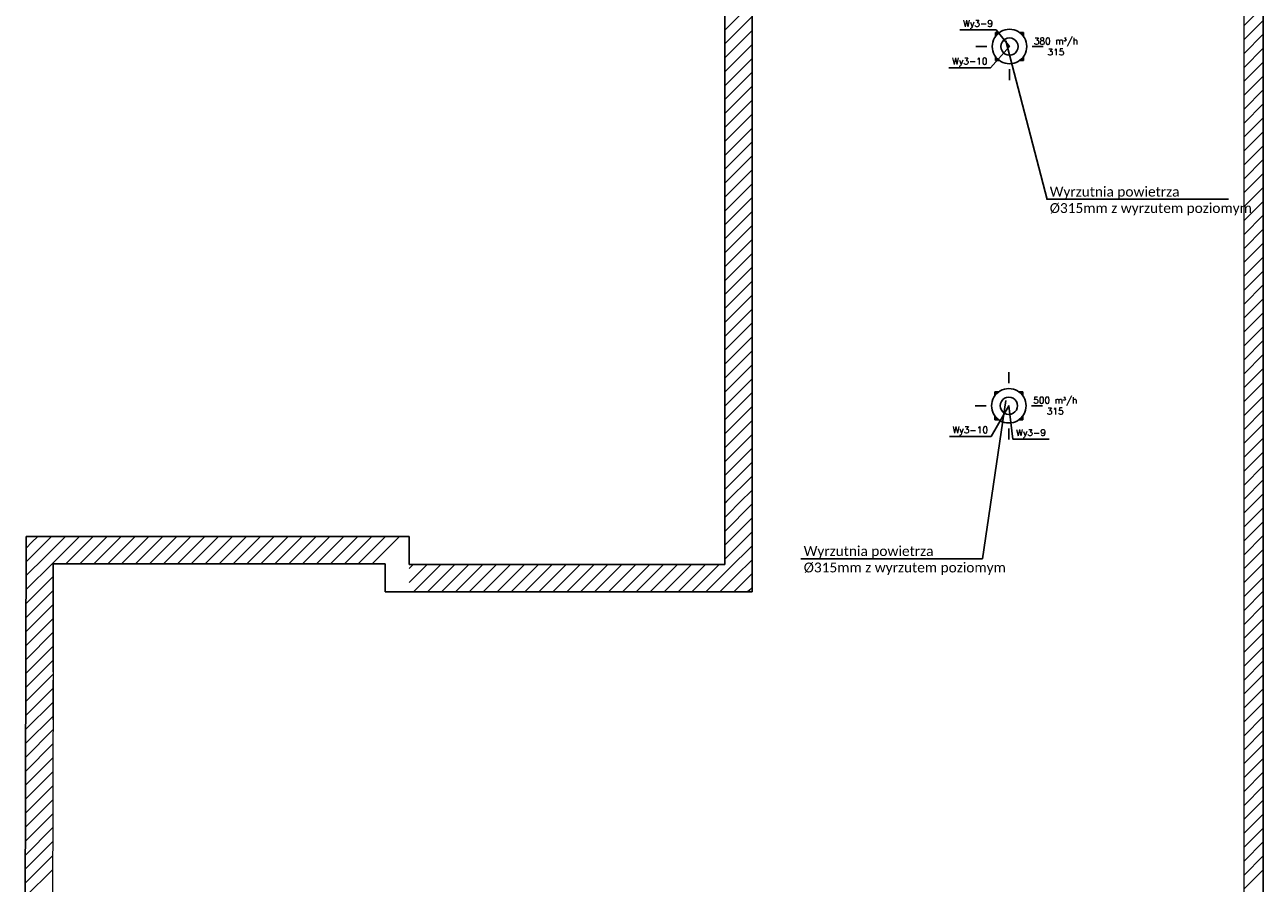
# Model space of a CAD drawing. Header units: millimetres. Extents: x -40063 to 512011, y 350190 to 687060.
# Tile 105 of 256: x 21876 to 44528, y 630223 to 645915. Entities that reach past the tile are written whole.
import ezdxf

# ---------------------------------------------------------------- set-up
doc = ezdxf.new("R2010")
doc.units = ezdxf.units.MM
doc.layers.get('0').update_dxf_attribs({"color": 8})
for name, color, linetype in [('Elementy Modelu - Strefy', 8, 'Continuous'), ('FLUID-Wy3', 7, 'Continuous'), ('FLUID-Wy3-120-ARRGR', 7, 'Continuous'), ('FLUID-Wy3-120-NUM', 7, 'Continuous'), ('IS_WM_OPIS', 7, 'Continuous'), ('Konstrukcja - Ściany zew', 8, 'Continuous'), ('X_ref', 8, 'Continuous')]:
    doc.layers.add(name, color=color, linetype=linetype)
doc.styles.add('FDBES', font='simplex.shx')
doc.styles.get("Standard").update_dxf_attribs({"font": 'arial.ttf'})
doc.dimstyles.new('FDBES', dxfattribs={"dimscale": 50, "dimtxt": 4, "dimasz": 2.5, "dimexe": 0.8, "dimexo": 2, "dimgap": 1, "dimtad": 1, "dimdsep": 46, "dimtxsty": 'FDBES', "dimcen": 2.5, "dimclrd": 4, "dimclre": 5, "dimadec": 0, "dimazin": 0, "dimtfac": 1, "dimtmove": 0, "dimatfit": 3, "dimfxl": 1, "dimarcsym": 0})

# ---------------------------------------------------------------- blocks, each defined once
blk = doc.blocks.new('*U13791')
at = {"color": 6, "linetype": 'Continuous', "lineweight": -3}
for p, q in [((0, 257, 257), (0, 207, 238)), ((0, 238, 207), (0, 257, 257)), ((0, 257, -258), (0, 238, -207)), ((0, 207, -238), (0, 257, -258)), ((0, -258, -258), (0, -207, -238)), ((0, -207, 238), (0, -258, 257)), ((0, -238, -207), (0, -258, -258)), ((0, -258, 257), (0, -238, 207))]:
    blk.add_line(p, q, dxfattribs=at)
at = {"color": 0, "linetype": 'ByBlock', "lineweight": -2}
for p, q in [((0, 257, 257), (0, 257, 181)), ((0, 257, -181), (0, 257, -258)), ((0, 257, -258), (0, 181, -258)), ((0, 181, 257), (0, 257, 257)), ((0, -181, -258), (0, -258, -258)), ((0, -258, 257), (0, -181, 257)), ((0, -258, -258), (0, -258, -181)), ((0, -258, 181), (0, -258, 257))]:
    blk.add_line(p, q, dxfattribs=at)
at = {"color": 6, "linetype": 'Continuous', "lineweight": -3, "extrusion": (-1, -1.70023e-31, -3.82857e-16)}
for major_axis in [(0, 0, 158), (0, 0, -158)]:
    blk.add_ellipse((0, 0), major_axis=major_axis, ratio=1, start_param=0, end_param=3.141593, dxfattribs=at)
blk = doc.blocks.new('*U13140')
at = {"color": 0, "linetype": 'ByBlock', "lineweight": -2, "extrusion": (-1, -1.70023e-31, -3.82857e-16)}
for major_axis in [(0, 0, 315), (0, 0, -315)]:
    blk.add_ellipse((0, 0), major_axis=major_axis, ratio=1, start_param=0, end_param=3.141593, dxfattribs=at)
at = {"color": 6, "linetype": 'Continuous', "lineweight": -3, "extrusion": (-1, -1.70023e-31, -3.82857e-16)}
for major_axis in [(0, 0, 158), (0, 0, -158)]:
    blk.add_ellipse((0, 0), major_axis=major_axis, ratio=1, start_param=0, end_param=3.141593, dxfattribs=at)
at = {"color": 0, "linetype": 'ByBlock', "lineweight": -2, "extrusion": (1, 1.77887e-32, 6.12323e-17)}
blk.add_ellipse((0, 0), major_axis=(0, 0.000005), ratio=1, dxfattribs=at)
blk = doc.blocks.new('*U13796')
at = {"color": 6, "linetype": 'Continuous', "lineweight": -3}
for p, q in [((0, 257, 257), (0, 207, 238)), ((0, 238, 207), (0, 257, 257)), ((0, 257, -258), (0, 238, -207)), ((0, 207, -238), (0, 257, -258)), ((0, -258, -258), (0, -207, -238)), ((0, -207, 238), (0, -258, 257)), ((0, -238, -207), (0, -258, -258)), ((0, -258, 257), (0, -238, 207))]:
    blk.add_line(p, q, dxfattribs=at)
at = {"color": 0, "linetype": 'ByBlock', "lineweight": -2}
for p, q in [((0, 257, 257), (0, 257, 181)), ((0, 257, -181), (0, 257, -258)), ((0, 257, -258), (0, 181, -258)), ((0, 181, 257), (0, 257, 257)), ((0, -181, -258), (0, -258, -258)), ((0, -258, 257), (0, -181, 257)), ((0, -258, -258), (0, -258, -181)), ((0, -258, 181), (0, -258, 257))]:
    blk.add_line(p, q, dxfattribs=at)
at = {"color": 6, "linetype": 'Continuous', "lineweight": -3, "extrusion": (-1, -1.70023e-31, -3.82857e-16)}
for major_axis in [(0, 0, 158), (0, 0, -158)]:
    blk.add_ellipse((0, 0), major_axis=major_axis, ratio=1, start_param=0, end_param=3.141593, dxfattribs=at)
blk = doc.blocks.new('*U13129')
at = {"color": 0, "linetype": 'ByBlock', "lineweight": -2, "extrusion": (-1, -1.70023e-31, -3.82857e-16)}
for major_axis in [(0, 0, 315), (0, 0, -315)]:
    blk.add_ellipse((0, 0), major_axis=major_axis, ratio=1, start_param=0, end_param=3.141593, dxfattribs=at)
at = {"color": 6, "linetype": 'Continuous', "lineweight": -3, "extrusion": (-1, -1.70023e-31, -3.82857e-16)}
for major_axis in [(0, 0, 158), (0, 0, -158)]:
    blk.add_ellipse((0, 0), major_axis=major_axis, ratio=1, start_param=0, end_param=3.141593, dxfattribs=at)
at = {"color": 0, "linetype": 'ByBlock', "lineweight": -2, "extrusion": (1, 1.77887e-32, 6.12323e-17)}
blk.add_ellipse((0, 0), major_axis=(0, 0.000005), ratio=1, dxfattribs=at)
blk = doc.blocks.new('dgdfgdf')
at = {"layer": 'Elementy Modelu - Strefy', "linetype": 'Continuous', "lineweight": 0}
for p, q in [((-49715, 624277), (-49715, 663814)), ((-71495, 636062), (-71499, 634087)), ((-65425, 636062), (-71495, 636062)), ((-61995, 635547), (-64985, 635547)), ((-59015, 635547), (-61845, 635547)), ((-71499, 634087), (-71516, 625602))]:
    blk.add_line(p, q, dxfattribs=at)
at = {"layer": 'Konstrukcja - Ściany zew', "linetype": 'Continuous'}
for p, q in [((-49365, 624177), (-49365, 663814)), ((-58715, 637247), (-58715, 661063)), ((-59215, 660713), (-59215, 637247)), ((-59215, 645819), (-58715, 646319)), ((-59215, 645564), (-58715, 646064)), ((-49715, 645900), (-49365, 646250)), ((-59215, 645310), (-58715, 645810)), ((-49715, 645646), (-49365, 645996)), ((-49715, 645391), (-49365, 645741)), ((-59215, 645055), (-58715, 645555)), ((-49715, 645137), (-49365, 645487)), ((-59215, 644801), (-58715, 645301)), ((-49715, 644882), (-49365, 645232)), ((-59215, 644546), (-58715, 645046)), ((-49715, 644628), (-49365, 644978)), ((-59215, 644292), (-58715, 644792)), ((-49715, 644373), (-49365, 644723)), ((-59215, 644037), (-58715, 644537)), ((-49715, 644118), (-49365, 644468)), ((-59215, 643783), (-58715, 644283)), ((-59215, 643528), (-58715, 644028)), ((-49715, 643864), (-49365, 644214)), ((-59215, 643273), (-58715, 643773)), ((-49715, 643609), (-49365, 643959)), ((-49715, 643355), (-49365, 643705)), ((-59215, 643019), (-58715, 643519)), ((-49715, 643100), (-49365, 643450)), ((-59215, 642764), (-58715, 643264)), ((-49715, 642846), (-49365, 643196)), ((-59215, 642510), (-58715, 643010)), ((-49715, 642591), (-49365, 642941)), ((-59215, 642255), (-58715, 642755)), ((-49715, 642337), (-49365, 642687)), ((-59215, 642001), (-58715, 642501)), ((-49715, 642082), (-49365, 642432)), ((-59215, 641746), (-58715, 642246)), ((-59215, 641492), (-58715, 641992)), ((-49715, 641827), (-49365, 642177)), ((-59215, 641237), (-58715, 641737)), ((-49715, 641573), (-49365, 641923)), ((-49715, 641318), (-49365, 641668)), ((-59215, 640982), (-58715, 641482)), ((-49715, 641064), (-49365, 641414)), ((-59215, 640728), (-58715, 641228)), ((-49715, 640809), (-49365, 641159)), ((-59215, 640473), (-58715, 640973)), ((-49715, 640555), (-49365, 640905)), ((-59215, 640219), (-58715, 640719)), ((-49715, 640300), (-49365, 640650)), ((-59215, 639964), (-58715, 640464)), ((-49715, 640046), (-49365, 640396)), ((-59215, 639710), (-58715, 640210)), ((-49715, 639791), (-49365, 640141)), ((-59215, 639455), (-58715, 639955)), ((-59215, 639201), (-58715, 639701)), ((-49715, 639536), (-49365, 639886)), ((-49715, 639282), (-49365, 639632)), ((-59215, 638946), (-58715, 639446)), ((-49715, 639027), (-49365, 639377)), ((-59215, 638691), (-58715, 639191)), ((-49715, 638773), (-49365, 639123)), ((-59215, 638437), (-58715, 638937)), ((-49715, 638518), (-49365, 638868)), ((-59215, 638182), (-58715, 638682)), ((-49715, 638264), (-49365, 638614)), ((-59215, 637928), (-58715, 638428)), ((-49715, 638009), (-49365, 638359)), ((-59215, 637673), (-58715, 638173)), ((-49715, 637754), (-49365, 638104)), ((-59215, 637419), (-58715, 637919)), ((-59192, 637187), (-58715, 637664)), ((-49715, 637500), (-49365, 637850)), ((-49715, 637245), (-49365, 637595)), ((-59215, 637164), (-59132, 637247)), ((-59215, 636909), (-58878, 637247)), ((-59215, 637247), (-59215, 636047)), ((-58938, 637187), (-58715, 637409)), ((-58715, 635547), (-58715, 637247)), ((-49715, 636991), (-49365, 637341)), ((-59215, 636655), (-58715, 637155)), ((-49715, 636736), (-49365, 637086)), ((-59215, 636400), (-58715, 636900)), ((-49715, 636482), (-49365, 636832)), ((-71994, 636562), (-72017, 624977)), ((-64985, 636562), (-71994, 636562)), ((-71888, 636456), (-71781, 636562)), ((-71760, 636329), (-71527, 636562)), ((-71633, 636201), (-71272, 636562)), ((-71506, 636074), (-71017, 636562)), ((-71263, 636062), (-70763, 636562)), ((-71008, 636062), (-70508, 636562)), ((-70754, 636062), (-70254, 636562)), ((-70499, 636062), (-69999, 636562)), ((-70245, 636062), (-69745, 636562)), ((-69990, 636062), (-69490, 636562)), ((-69736, 636062), (-69236, 636562)), ((-69481, 636062), (-68981, 636562)), ((-69226, 636062), (-68726, 636562)), ((-68972, 636062), (-68472, 636562)), ((-68717, 636062), (-68217, 636562)), ((-68463, 636062), (-67963, 636562)), ((-68208, 636062), (-67708, 636562)), ((-67954, 636062), (-67454, 636562)), ((-67699, 636062), (-67199, 636562)), ((-67445, 636062), (-66945, 636562)), ((-67190, 636062), (-66690, 636562)), ((-66935, 636062), (-66435, 636562)), ((-66681, 636062), (-66181, 636562)), ((-66426, 636062), (-65926, 636562)), ((-66172, 636062), (-65672, 636562)), ((-65917, 636062), (-65417, 636562)), ((-65663, 636062), (-65163, 636562)), ((-64985, 636047), (-64985, 636562)), ((-59215, 636146), (-58715, 636646)), ((-49715, 636227), (-49365, 636577)), ((-71995, 636094), (-71760, 636329)), ((-71994, 636349), (-71888, 636456)), ((-59137, 635969), (-58715, 636391)), ((-49715, 635973), (-49365, 636323)), ((-71996, 635584), (-71506, 636074)), ((-71995, 635839), (-71633, 636201)), ((-71499, 634087), (-71495, 636062)), ((-71495, 636062), (-65425, 636062)), ((-59010, 635842), (-58715, 636137)), ((-49715, 635718), (-49365, 636068)), ((-64985, 635976), (-64914, 636047)), ((-64985, 635722), (-64660, 636047)), ((-59215, 636047), (-64985, 636047)), ((-64905, 635547), (-64405, 636047)), ((-64651, 635547), (-64151, 636047)), ((-64396, 635547), (-63896, 636047)), ((-64141, 635547), (-63641, 636047)), ((-63887, 635547), (-63387, 636047)), ((-63632, 635547), (-63132, 636047)), ((-63378, 635547), (-62878, 636047)), ((-63123, 635547), (-62623, 636047)), ((-62869, 635547), (-62369, 636047)), ((-62614, 635547), (-62114, 636047)), ((-62359, 635547), (-61859, 636047)), ((-62105, 635547), (-61605, 636047)), ((-61850, 635547), (-61350, 636047)), ((-61596, 635547), (-61096, 636047)), ((-61341, 635547), (-60841, 636047)), ((-61087, 635547), (-60587, 636047)), ((-60832, 635547), (-60332, 636047)), ((-60578, 635547), (-60078, 636047)), ((-60323, 635547), (-59823, 636047)), ((-60068, 635547), (-59568, 636047)), ((-59814, 635547), (-59314, 636047)), ((-59559, 635547), (-59137, 635969)), ((-59305, 635547), (-59010, 635842)), ((-58883, 635715), (-58715, 635882)), ((-71996, 635329), (-71495, 635830)), ((-59050, 635547), (-58883, 635715)), ((-58755, 635587), (-58715, 635628)), ((-49715, 635463), (-49365, 635813)), ((-71997, 635074), (-71496, 635575)), ((-64985, 635547), (-63815, 635547)), ((-63795, 635547), (-61995, 635547)), ((-61845, 635547), (-59015, 635547)), ((-58796, 635547), (-58755, 635587)), ((-49715, 635209), (-49365, 635559)), ((-71997, 634819), (-71496, 635320)), ((-49715, 634954), (-49365, 635304)), ((-71998, 634564), (-71497, 635065)), ((-49715, 634700), (-49365, 635050)), ((-71998, 634309), (-71497, 634810)), ((-49715, 634445), (-49365, 634795)), ((-71999, 634054), (-71498, 634555)), ((-49715, 634191), (-49365, 634541)), ((-71999, 633799), (-71498, 634300)), ((-49715, 633936), (-49365, 634286)), ((-72000, 633544), (-71499, 634045)), ((-49715, 633682), (-49365, 634032)), ((-71500, 633211), (-71499, 633937)), ((-72000, 633289), (-71499, 633790)), ((-49715, 633427), (-49365, 633777)), ((-72001, 633033), (-71500, 633534)), ((-49715, 633172), (-49365, 633522)), ((-72001, 632778), (-71500, 633279)), ((-49715, 632918), (-49365, 633268)), ((-72002, 632523), (-71501, 633024)), ((-49715, 632663), (-49365, 633013)), ((-72002, 632268), (-71501, 632769)), ((-49715, 632409), (-49365, 632759)), ((-72003, 632013), (-71502, 632514)), ((-49715, 632154), (-49365, 632504)), ((-72003, 631758), (-71502, 632259)), ((-49715, 631900), (-49365, 632250)), ((-72004, 631503), (-71503, 632004)), ((-49715, 631645), (-49365, 631995)), ((-72004, 631248), (-71503, 631749)), ((-49715, 631391), (-49365, 631741)), ((-72005, 630993), (-71504, 631494)), ((-49715, 631136), (-49365, 631486)), ((-72005, 630738), (-71504, 631239)), ((-49715, 630881), (-49365, 631231)), ((-72006, 630483), (-71505, 630984)), ((-49715, 630627), (-49365, 630977)), ((-72006, 630228), (-71505, 630729)), ((-49715, 630372), (-49365, 630722)), ((-72007, 629973), (-71506, 630474)), ((-49715, 630118), (-49365, 630468))]:
    blk.add_line(p, q, dxfattribs=at)
at = {"layer": 'Konstrukcja - Ściany zew'}
for p, q in [((-65425, 635552), (-65425, 636062)), ((-58715, 635547), (-65425, 635547))]:
    blk.add_line(p, q, dxfattribs=at)
blk = doc.blocks.new('*U13163')
at = {"color": 7}
blk.add_leader([(0, -200), (0, 0)], dimstyle='FDBES', override={"dimscale": 20, "dimclrd": 7}, dxfattribs=at)
blk = doc.blocks.new('*U13164')
at = {"color": 7}
blk.add_leader([(0, 200), (0, 0)], dimstyle='FDBES', override={"dimscale": 20, "dimclrd": 7}, dxfattribs=at)
blk = doc.blocks.new('*U13166')
at = {"color": 7}
blk.add_leader([(-200, 0), (0, 0)], dimstyle='FDBES', override={"dimscale": 20, "dimclrd": 7}, dxfattribs=at)
blk = doc.blocks.new('*U13170')
at = {"color": 7}
blk.add_leader([(0, -200), (0, 0)], dimstyle='FDBES', override={"dimscale": 20, "dimclrd": 7}, dxfattribs=at)
blk = doc.blocks.new('*U13171')
at = {"color": 7}
blk.add_leader([(0, 200), (0, 0)], dimstyle='FDBES', override={"dimscale": 20, "dimclrd": 7}, dxfattribs=at)
blk = doc.blocks.new('*U13172')
at = {"color": 7}
blk.add_leader([(200, 0), (0, 0)], dimstyle='FDBES', override={"dimscale": 20, "dimclrd": 7}, dxfattribs=at)
blk = doc.blocks.new('*U13173')
at = {"color": 7}
blk.add_leader([(-200, 0), (0, 0)], dimstyle='FDBES', override={"dimscale": 20, "dimclrd": 7}, dxfattribs=at)
blk = doc.blocks.new('*U16529')
at = {"color": 7}
blk.add_line((735, -611), (74, -611), dxfattribs=at)
at = {"color": 7, "insert": (405, -611), "char_height": 120, "attachment_point": 5, "style": 'FDBES'}
blk.add_mtext('Wy3-9\\P ', dxfattribs=at)
at = {"color": 7}
blk.add_leader([(0, 0), (74, -611)], dimstyle='FDBES', override={"dimscale": 30, "dimclrd": 7, "dimclre": 7}, dxfattribs=at)
blk = doc.blocks.new('*U16530')
at = {"color": 7}
blk.add_line((-326, -561), (-1085, -561), dxfattribs=at)
at = {"color": 7, "insert": (-705, -561), "char_height": 120, "attachment_point": 5, "style": 'FDBES'}
blk.add_mtext('Wy3-10\\P ', dxfattribs=at)
at = {"color": 7}
blk.add_leader([(0, 0), (-326, -561)], dimstyle='FDBES', override={"dimscale": 30, "dimclrd": 7, "dimclre": 7}, dxfattribs=at)
blk = doc.blocks.new('*U16531')
at = {"color": 7}
blk.add_line((-247, 303), (-908, 303), dxfattribs=at)
at = {"color": 7, "insert": (-577, 303), "char_height": 120, "attachment_point": 5, "style": 'FDBES'}
blk.add_mtext('Wy3-9\\P ', dxfattribs=at)
at = {"color": 7}
blk.add_leader([(0, 0), (-247, 303)], dimstyle='FDBES', override={"dimscale": 30, "dimclrd": 7, "dimclre": 7}, dxfattribs=at)
blk = doc.blocks.new('*U16532')
at = {"color": 7}
blk.add_line((-348, -387), (-1107, -387), dxfattribs=at)
at = {"color": 7, "insert": (-727, -387), "char_height": 120, "attachment_point": 5, "style": 'FDBES'}
blk.add_mtext('Wy3-10\\P ', dxfattribs=at)
at = {"color": 7}
blk.add_leader([(0, 0), (-348, -387)], dimstyle='FDBES', override={"dimscale": 30, "dimclrd": 7, "dimclre": 7}, dxfattribs=at)

msp = doc.modelspace()

# ---------------------------------------------------------------- linework, layer by layer
at = {"layer": 'IS_WM_OPIS'}
for p, q in [((40578.55492, 642719.34497), (39818.03173, 645619.19156)), ((43891.01166, 642724.42391), (40571.15513, 642724.42391)), ((39391.0834, 636154.42391), (39818.03173, 639049.19156)), ((39391.0834, 636154.42391), (36071.22686, 636154.42391))]:
    msp.add_line(p, q, dxfattribs=at)

# ---------------------------------------------------------------- block references
at = {"layer": 'FLUID-Wy3', "color": 6, "linetype": 'Continuous', "extrusion": (-4.44089e-16, 1, 3.82857e-16), "rotation": 90}
for name, p in [('*U13129', (-39887.39299, 4330.00193, 645516.90558)), ('*U13796', (-39887.39299, 4030.00193, 645516.90558)), ('*U13140', (-39875.4581, 4330.00193, 638950.6937)), ('*U13791', (-39875.4581, 4030.00193, 638950.6937))]:
    msp.add_blockref(name, p, dxfattribs=at)
at = {"layer": 'FLUID-Wy3-120-ARRGR', "rotation": 90}
for name, p in [('*U13164', (39472.39299, 645516.90558, 4866.00193)), ('*U13163', (40302.39299, 645516.90558, 4866.00193)), ('*U13166', (39887.39299, 645101.90558, 4866.00193)), ('*U13172', (39875.4581, 639365.6937, 4866.00193)), ('*U13171', (39460.4581, 638950.6937, 4866.00193)), ('*U13170', (40290.4581, 638950.6937, 4866.00193)), ('*U13173', (39875.4581, 638535.6937, 4866.00193))]:
    msp.add_blockref(name, p, dxfattribs=at)
at = {"layer": 'FLUID-Wy3-120-NUM', "linetype": 'ByBlock'}
for name, p in [('*U16531', (39887.39299, 645516.90558, 4030.00193)), ('*U16532', (39887.39299, 645516.90558, 4330.00193)), ('*U16530', (39875.4581, 638950.6937, 4330.00193)), ('*U16529', (39875.4581, 638950.6937, 4030.00193))]:
    msp.add_blockref(name, p, dxfattribs=at)
at = {"layer": 'X_ref'}
msp.add_blockref('dgdfgdf', (93893.26491, 0), dxfattribs=at)

# ---------------------------------------------------------------- texts
at = {"layer": 'FLUID-Wy3-120-ARRGR', "color": 7, "char_height": 120, "attachment_point": 5, "style": 'FDBES'}
for s, insert in [('380 m{\\A2;\\H0.5x;3}/h\\P315', (40736.6787, 645516.90558, 4866.00193)), ('500 m{\\A2;\\H0.5x;3}/h\\P315', (40724.74381, 638950.6937, 4866.00193))]:
    msp.add_mtext(s, dxfattribs=dict(at, insert=insert))
at = {"layer": 'IS_WM_OPIS', "char_height": 179.9999966, "width": 5935.9201341, "attachment_point": 1, "rotation": 0.000000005}
for insert in [(40623.55492, 642954.41388), (36123.62665, 636384.41388)]:
    msp.add_mtext('\\fCalibri|b0|i0|c238;Wyrzutnia powietrza\\P%%C315mm z wyrzutem poziomym', dxfattribs=dict(at, insert=insert))

doc.saveas('drawing.dxf')
